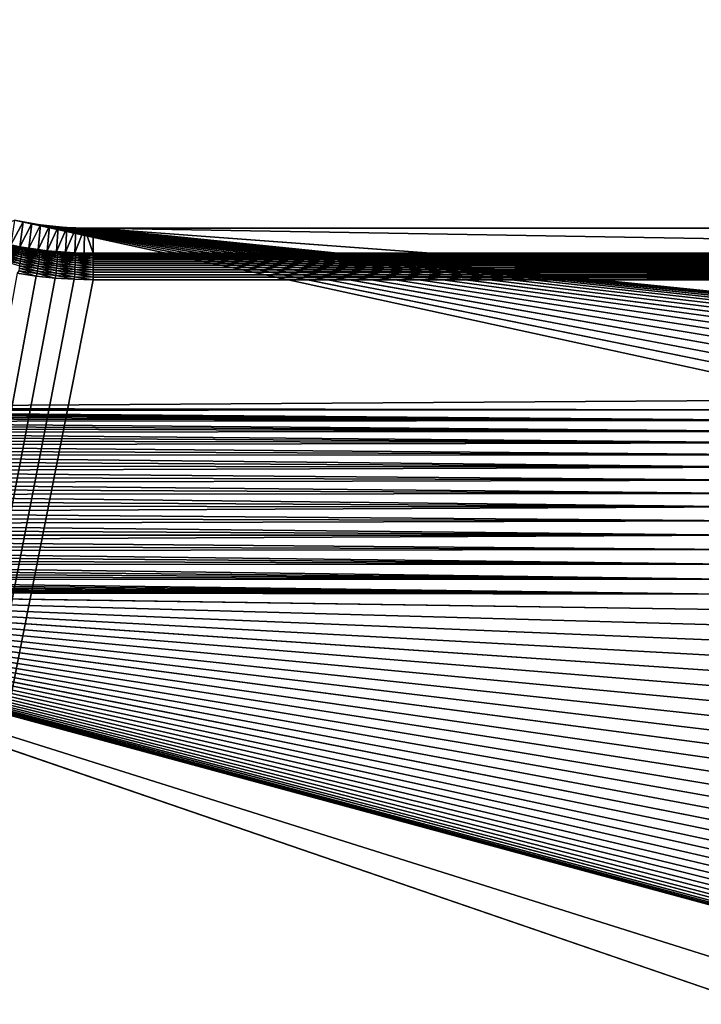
# Model space of a CAD drawing. Extents: x -260 to 260, y -882 to 882.
# Tile 139 of 234: x -139 to -47, y 532 to 665. Entities that reach past the tile are written whole.
import ezdxf

# ---------------------------------------------------------------- set-up
doc = ezdxf.new("R2010")
doc.units = 0
doc.header["$LTSCALE"] = 21.359881
for name, color, linetype in [('1', 7, 'CONTINUOUS'), ('2', 7, 'CONTINUOUS'), ('49', 7, 'CONTINUOUS'), ('50', 7, 'CONTINUOUS'), ('61', 7, 'CONTINUOUS'), ('62', 7, 'CONTINUOUS')]:
    doc.layers.add(name, color=color, linetype=linetype)

msp = doc.modelspace()

# ---------------------------------------------------------------- linework, layer by layer
at = {"layer": '1', "color": 7, "linetype": 'CONTINUOUS'}
for points in [[(253.52, 812.5), (-253.52, 0), (253.52, 0), (253.52, 812.5)], [(-253.52, 0), (253.52, 812.5), (116.58, 650.82), (-253.52, 0)], [(114.85, 648.89), (-253.52, 0), (116.58, 650.82), (114.85, 648.89)], [(113.04, 647.05), (-253.52, 0), (114.85, 648.89), (113.04, 647.05)], [(111.16, 645.28), (-253.52, 0), (113.04, 647.05), (111.16, 645.28)], [(109.2, 643.59), (-253.52, 0), (111.16, 645.28), (109.2, 643.59)], [(107.16, 641.99), (-253.52, 0), (109.2, 643.59), (107.16, 641.99)], [(105.06, 640.48), (-253.52, 0), (107.16, 641.99), (105.06, 640.48)], [(102.9, 639.06), (-253.52, 0), (105.06, 640.48), (102.9, 639.06)], [(100.68, 637.73), (-253.52, 0), (102.9, 639.06), (100.68, 637.73)], [(98.4, 636.51), (-253.52, 0), (100.68, 637.73), (98.4, 636.51)], [(96.08, 635.38), (-253.52, 0), (98.4, 636.51), (96.08, 635.38)], [(93.7, 634.35), (-253.52, 0), (96.08, 635.38), (93.7, 634.35)], [(91.29, 633.42), (-253.52, 0), (93.7, 634.35), (91.29, 633.42)], [(88.84, 632.6), (-253.52, 0), (91.29, 633.42), (88.84, 632.6)], [(86.35, 631.89), (-253.52, 0), (88.84, 632.6), (86.35, 631.89)], [(83.83, 631.28), (-253.52, 0), (86.35, 631.89), (83.83, 631.28)], [(81.3, 630.78), (-253.52, 0), (83.83, 631.28), (81.3, 630.78)], [(-139.3, 630.78), (-253.52, 0), (-136.74, 630.39), (-139.3, 630.78)], [(78.74, 630.39), (-253.52, 0), (81.3, 630.78), (78.74, 630.39)], [(-136.74, 630.39), (-253.52, 0), (-134.17, 630.12), (-136.74, 630.39)], [(76.17, 630.12), (-253.52, 0), (78.74, 630.39), (76.17, 630.12)], [(-134.17, 630.12), (-253.52, 0), (-131.59, 629.95), (-134.17, 630.12)], [(73.59, 629.95), (-253.52, 0), (76.17, 630.12), (73.59, 629.95)], [(-131.59, 629.95), (-253.52, 0), (-129, 629.89), (-131.59, 629.95)], [(71, 629.89), (-253.52, 0), (73.59, 629.95), (71, 629.89)], [(-129, 629.89), (-253.52, 0), (71, 629.89), (-129, 629.89)]]:
    msp.add_3dface(points, dxfattribs=at)
at = {"layer": '2', "color": 7, "linetype": 'CONTINUOUS'}
for points in [[(-27.98, 613.6, -9), (-199.6, 612.49, -9), (-139.66, 637.94, -9), (-27.98, 613.6, -9)], [(-139.66, 637.94, -9), (-138.49, 637.71, -9), (-26.33, 614.88, -9), (-139.66, 637.94, -9)], [(-27.98, 613.6, -9), (-139.66, 637.94, -9), (-26.33, 614.88, -9), (-27.98, 613.6, -9)], [(-138.49, 637.71, -9), (-137.31, 637.51, -9), (-22.85, 617.19, -9), (-138.49, 637.71, -9)], [(-26.33, 614.88, -9), (-138.49, 637.71, -9), (-24.61, 616.07, -9), (-26.33, 614.88, -9)], [(-24.61, 616.07, -9), (-138.49, 637.71, -9), (-22.85, 617.19, -9), (-24.61, 616.07, -9)], [(-137.31, 637.51, -9), (-136.13, 637.34, -9), (-19.17, 619.16, -9), (-137.31, 637.51, -9)], [(-22.85, 617.19, -9), (-137.31, 637.51, -9), (-21.03, 618.21, -9), (-22.85, 617.19, -9)], [(-21.03, 618.21, -9), (-137.31, 637.51, -9), (-19.17, 619.16, -9), (-21.03, 618.21, -9)], [(-136.13, 637.34, -9), (-134.95, 637.19, -9), (-13.35, 621.45, -9), (-136.13, 637.34, -9)], [(-19.17, 619.16, -9), (-136.13, 637.34, -9), (-17.27, 620.01, -9), (-19.17, 619.16, -9)], [(-17.27, 620.01, -9), (-136.13, 637.34, -9), (-15.33, 620.78, -9), (-17.27, 620.01, -9)], [(-15.33, 620.78, -9), (-136.13, 637.34, -9), (-13.35, 621.45, -9), (-15.33, 620.78, -9)], [(-13.35, 621.45, -9), (-134.95, 637.19, -9), (-11.35, 622.03, -9), (-13.35, 621.45, -9)], [(-11.35, 622.03, -9), (-134.95, 637.19, -9), (-9.32, 622.51, -9), (-11.35, 622.03, -9)], [(-9.32, 622.51, -9), (-134.95, 637.19, -9), (-7.27, 622.9, -9), (-9.32, 622.51, -9)], [(-7.27, 622.9, -9), (-134.95, 637.19, -9), (-5.2, 623.19, -9), (-7.27, 622.9, -9)], [(-5.2, 623.19, -9), (-134.95, 637.19, -9), (-3.13, 623.39, -9), (-5.2, 623.19, -9)], [(-134.95, 637.19, -9), (-133.76, 637.07, -9), (-3.13, 623.39, -9), (-134.95, 637.19, -9)], [(-133.76, 637.07, -9), (-132.58, 636.98, -9), (1.04, 623.49, -9), (-133.76, 637.07, -9)], [(-1.04, 623.49, -9), (-3.13, 623.39, -9), (-133.76, 637.07, -9), (-1.04, 623.49, -9)], [(-1.04, 623.49, -9), (-133.76, 637.07, -9), (1.04, 623.49, -9), (-1.04, 623.49, -9)], [(-132.58, 636.98, -9), (-131.38, 636.91, -9), (1.04, 623.49, -9), (-132.58, 636.98, -9)], [(-131.38, 636.91, -9), (-130.19, 636.87, -9), (1.04, 623.49, -9), (-131.38, 636.91, -9)], [(-130.19, 636.87, -9), (-129, 636.86, -9), (1.04, 623.49, -9), (-130.19, 636.87, -9)], [(-129, 636.86, -9), (71, 636.86, -9), (201.2, 612.44, -9), (-129, 636.86, -9)], [(200.4, 612.49, -9), (-129, 636.86, -9), (201.2, 612.44, -9), (200.4, 612.49, -9)], [(-129, 636.86, -9), (200.4, 612.49, -9), (3.13, 623.39, -9), (-129, 636.86, -9)], [(1.04, 623.49, -9), (-129, 636.86, -9), (3.13, 623.39, -9), (1.04, 623.49, -9)], [(-29.57, 612.26, -9), (-199.6, 612.49, -9), (-27.98, 613.6, -9), (-29.57, 612.26, -9)], [(-198.8, 612.44, -9), (-199.6, 612.49, -9), (-29.57, 612.26, -9), (-198.8, 612.44, -9)], [(-198.01, 612.34, -9), (-198.8, 612.44, -9), (-29.57, 612.26, -9), (-198.01, 612.34, -9)], [(-197.22, 612.19, -9), (-198.01, 612.34, -9), (-29.57, 612.26, -9), (-197.22, 612.19, -9)], [(-31.1, 610.83, -9), (-197.22, 612.19, -9), (-29.57, 612.26, -9), (-31.1, 610.83, -9)], [(-196.44, 611.98, -9), (-197.22, 612.19, -9), (-31.1, 610.83, -9), (-196.44, 611.98, -9)], [(-195.68, 611.73, -9), (-196.44, 611.98, -9), (-31.1, 610.83, -9), (-195.68, 611.73, -9)], [(-194.94, 611.43, -9), (-195.68, 611.73, -9), (-31.1, 610.83, -9), (-194.94, 611.43, -9)], [(-194.22, 611.08, -9), (-194.94, 611.43, -9), (-31.1, 610.83, -9), (-194.22, 611.08, -9)], [(-193.52, 610.69, -9), (-194.22, 611.08, -9), (-31.1, 610.83, -9), (-193.52, 610.69, -9)], [(-32.55, 609.34, -9), (-193.52, 610.69, -9), (-31.1, 610.83, -9), (-32.55, 609.34, -9)], [(-192.85, 610.25, -9), (-193.52, 610.69, -9), (-32.55, 609.34, -9), (-192.85, 610.25, -9)], [(-192.21, 609.77, -9), (-192.85, 610.25, -9), (-32.55, 609.34, -9), (-192.21, 609.77, -9)], [(-191.6, 609.25, -9), (-192.21, 609.77, -9), (-32.55, 609.34, -9), (-191.6, 609.25, -9)], [(-33.94, 607.78, -9), (-191.6, 609.25, -9), (-32.55, 609.34, -9), (-33.94, 607.78, -9)], [(-191.02, 608.7, -9), (-191.6, 609.25, -9), (-33.94, 607.78, -9), (-191.02, 608.7, -9)], [(-190.48, 608.1, -9), (-191.02, 608.7, -9), (-33.94, 607.78, -9), (-190.48, 608.1, -9)], [(-189.98, 607.48, -9), (-190.48, 608.1, -9), (-33.94, 607.78, -9), (-189.98, 607.48, -9)], [(-35.25, 606.16, -9), (-189.98, 607.48, -9), (-33.94, 607.78, -9), (-35.25, 606.16, -9)], [(-189.52, 606.82, -9), (-189.98, 607.48, -9), (-35.25, 606.16, -9), (-189.52, 606.82, -9)], [(-189.11, 606.13, -9), (-189.52, 606.82, -9), (-35.25, 606.16, -9), (-189.11, 606.13, -9)], [(-36.49, 604.48, -9), (-189.11, 606.13, -9), (-35.25, 606.16, -9), (-36.49, 604.48, -9)], [(-188.74, 605.42, -9), (-189.11, 606.13, -9), (-36.49, 604.48, -9), (-188.74, 605.42, -9)], [(-188.41, 604.69, -9), (-188.74, 605.42, -9), (-36.49, 604.48, -9), (-188.41, 604.69, -9)], [(-188.14, 603.94, -9), (-188.41, 604.69, -9), (-36.49, 604.48, -9), (-188.14, 603.94, -9)], [(-37.64, 602.74, -9), (-188.14, 603.94, -9), (-36.49, 604.48, -9), (-37.64, 602.74, -9)], [(-187.91, 603.17, -9), (-188.14, 603.94, -9), (-37.64, 602.74, -9), (-187.91, 603.17, -9)], [(-187.73, 602.39, -9), (-187.91, 603.17, -9), (-37.64, 602.74, -9), (-187.73, 602.39, -9)], [(-38.71, 600.95, -9), (-187.73, 602.39, -9), (-37.64, 602.74, -9), (-38.71, 600.95, -9)], [(-187.6, 601.6, -9), (-187.73, 602.39, -9), (-38.71, 600.95, -9), (-187.6, 601.6, -9)], [(-187.53, 600.8, -9), (-187.6, 601.6, -9), (-38.71, 600.95, -9), (-187.53, 600.8, -9)], [(-39.7, 599.11, -9), (-187.53, 600.8, -9), (-38.71, 600.95, -9), (-39.7, 599.11, -9)], [(-187.5, 600, -9), (-187.53, 600.8, -9), (-39.7, 599.11, -9), (-187.5, 600, -9)], [(-187.6, 598.4, -9), (-187.53, 599.2, -9), (-39.7, 599.11, -9), (-187.6, 598.4, -9)], [(-40.6, 597.23, -9), (-187.6, 598.4, -9), (-39.7, 599.11, -9), (-40.6, 597.23, -9)], [(-187.53, 599.2, -9), (-187.5, 600, -9), (-39.7, 599.11, -9), (-187.53, 599.2, -9)], [(-187.91, 596.83, -9), (-187.73, 597.61, -9), (-40.6, 597.23, -9), (-187.91, 596.83, -9)], [(-187.73, 597.61, -9), (-187.6, 598.4, -9), (-40.6, 597.23, -9), (-187.73, 597.61, -9)], [(-188.41, 595.31, -9), (-188.14, 596.06, -9), (-41.41, 595.3, -9), (-188.41, 595.31, -9)], [(-188.14, 596.06, -9), (-187.91, 596.83, -9), (-41.41, 595.3, -9), (-188.14, 596.06, -9)], [(-41.41, 595.3, -9), (-187.91, 596.83, -9), (-40.6, 597.23, -9), (-41.41, 595.3, -9)], [(-188.74, 594.58, -9), (-188.41, 595.31, -9), (-41.41, 595.3, -9), (-188.74, 594.58, -9)], [(-42.12, 593.34, -9), (-188.74, 594.58, -9), (-41.41, 595.3, -9), (-42.12, 593.34, -9)], [(-189.52, 593.18, -9), (-189.11, 593.87, -9), (-42.12, 593.34, -9), (-189.52, 593.18, -9)], [(-189.11, 593.87, -9), (-188.74, 594.58, -9), (-42.12, 593.34, -9), (-189.11, 593.87, -9)], [(-190.48, 591.9, -9), (-189.98, 592.52, -9), (-42.75, 591.35, -9), (-190.48, 591.9, -9)], [(-189.98, 592.52, -9), (-189.52, 593.18, -9), (-42.75, 591.35, -9), (-189.98, 592.52, -9)], [(-42.75, 591.35, -9), (-189.52, 593.18, -9), (-42.12, 593.34, -9), (-42.75, 591.35, -9)], [(-192.21, 590.23, -9), (-191.6, 590.75, -9), (-43.28, 589.34, -9), (-192.21, 590.23, -9)], [(-191.6, 590.75, -9), (-191.02, 591.3, -9), (-43.28, 589.34, -9), (-191.6, 590.75, -9)], [(-191.02, 591.3, -9), (-190.48, 591.9, -9), (-42.75, 591.35, -9), (-191.02, 591.3, -9)], [(-43.28, 589.34, -9), (-191.02, 591.3, -9), (-42.75, 591.35, -9), (-43.28, 589.34, -9)], [(-193.52, 589.31, -9), (-192.85, 589.75, -9), (-43.28, 589.34, -9), (-193.52, 589.31, -9)], [(-192.85, 589.75, -9), (-192.21, 590.23, -9), (-43.28, 589.34, -9), (-192.85, 589.75, -9)], [(-204.32, 588.27, -9), (-203.56, 588.02, -9), (-31.74, 529, -9), (-204.32, 588.27, -9)], [(-204.32, 588.27, -9), (-31.74, 529, -9), (-141.26, 529, -9), (-204.32, 588.27, -9)], [(-196.44, 588.02, -9), (-195.68, 588.27, -9), (-43.72, 587.3, -9), (-196.44, 588.02, -9)], [(-195.68, 588.27, -9), (-194.94, 588.57, -9), (-43.72, 587.3, -9), (-195.68, 588.27, -9)], [(-194.94, 588.57, -9), (-194.22, 588.92, -9), (-43.72, 587.3, -9), (-194.94, 588.57, -9)], [(-194.22, 588.92, -9), (-193.52, 589.31, -9), (-43.72, 587.3, -9), (-194.22, 588.92, -9)], [(-43.72, 587.3, -9), (-193.52, 589.31, -9), (-43.28, 589.34, -9), (-43.72, 587.3, -9)], [(-203.56, 588.02, -9), (-202.78, 587.81, -9), (-21.03, 539.79, -9), (-203.56, 588.02, -9)], [(-11.35, 535.97, -9), (-203.56, 588.02, -9), (-13.35, 536.55, -9), (-11.35, 535.97, -9)], [(-203.56, 588.02, -9), (-11.35, 535.97, -9), (-16.26, 529, -9), (-203.56, 588.02, -9)], [(-13.35, 536.55, -9), (-203.56, 588.02, -9), (-15.33, 537.22, -9), (-13.35, 536.55, -9)], [(-15.33, 537.22, -9), (-203.56, 588.02, -9), (-17.27, 537.99, -9), (-15.33, 537.22, -9)], [(-17.27, 537.99, -9), (-203.56, 588.02, -9), (-19.17, 538.84, -9), (-17.27, 537.99, -9)], [(-19.17, 538.84, -9), (-203.56, 588.02, -9), (-21.03, 539.79, -9), (-19.17, 538.84, -9)], [(-31.74, 529, -9), (-203.56, 588.02, -9), (-16.26, 529, -9), (-31.74, 529, -9)], [(-202.78, 587.81, -9), (-201.99, 587.66, -9), (-37.64, 555.26, -9), (-202.78, 587.81, -9)], [(-21.03, 539.79, -9), (-202.78, 587.81, -9), (-22.85, 540.81, -9), (-21.03, 539.79, -9)], [(-22.85, 540.81, -9), (-202.78, 587.81, -9), (-24.61, 541.93, -9), (-22.85, 540.81, -9)], [(-24.61, 541.93, -9), (-202.78, 587.81, -9), (-26.33, 543.12, -9), (-24.61, 541.93, -9)], [(-26.33, 543.12, -9), (-202.78, 587.81, -9), (-27.98, 544.4, -9), (-26.33, 543.12, -9)], [(-27.98, 544.4, -9), (-202.78, 587.81, -9), (-29.57, 545.74, -9), (-27.98, 544.4, -9)], [(-29.57, 545.74, -9), (-202.78, 587.81, -9), (-31.1, 547.17, -9), (-29.57, 545.74, -9)], [(-31.1, 547.17, -9), (-202.78, 587.81, -9), (-32.55, 548.66, -9), (-31.1, 547.17, -9)], [(-32.55, 548.66, -9), (-202.78, 587.81, -9), (-33.94, 550.22, -9), (-32.55, 548.66, -9)], [(-33.94, 550.22, -9), (-202.78, 587.81, -9), (-35.25, 551.84, -9), (-33.94, 550.22, -9)], [(-35.25, 551.84, -9), (-202.78, 587.81, -9), (-36.49, 553.52, -9), (-35.25, 551.84, -9)], [(-36.49, 553.52, -9), (-202.78, 587.81, -9), (-37.64, 555.26, -9), (-36.49, 553.52, -9)], [(-201.99, 587.66, -9), (-201.2, 587.56, -9), (-42.75, 566.65, -9), (-201.99, 587.66, -9)], [(-37.64, 555.26, -9), (-201.99, 587.66, -9), (-38.71, 557.05, -9), (-37.64, 555.26, -9)], [(-38.71, 557.05, -9), (-201.99, 587.66, -9), (-39.7, 558.89, -9), (-38.71, 557.05, -9)], [(-39.7, 558.89, -9), (-201.99, 587.66, -9), (-40.6, 560.77, -9), (-39.7, 558.89, -9)], [(-40.6, 560.77, -9), (-201.99, 587.66, -9), (-41.41, 562.7, -9), (-40.6, 560.77, -9)], [(-41.41, 562.7, -9), (-201.99, 587.66, -9), (-42.12, 564.65, -9), (-41.41, 562.7, -9)], [(-42.12, 564.65, -9), (-201.99, 587.66, -9), (-42.75, 566.65, -9), (-42.12, 564.65, -9)], [(-201.2, 587.56, -9), (-200.4, 587.51, -9), (-44.45, 576.91, -9), (-201.2, 587.56, -9)], [(-42.75, 566.65, -9), (-201.2, 587.56, -9), (-43.28, 568.66, -9), (-42.75, 566.65, -9)], [(-43.28, 568.66, -9), (-201.2, 587.56, -9), (-43.72, 570.7, -9), (-43.28, 568.66, -9)], [(-43.72, 570.7, -9), (-201.2, 587.56, -9), (-44.06, 572.76, -9), (-43.72, 570.7, -9)], [(-44.06, 572.76, -9), (-201.2, 587.56, -9), (-44.3, 574.83, -9), (-44.06, 572.76, -9)], [(-44.3, 574.83, -9), (-201.2, 587.56, -9), (-44.45, 576.91, -9), (-44.3, 574.83, -9)], [(-44.5, 579, -9), (-200.4, 587.51, -9), (-44.45, 581.09, -9), (-44.5, 579, -9)], [(-200.4, 587.51, -9), (-44.5, 579, -9), (-44.45, 576.91, -9), (-200.4, 587.51, -9)], [(-44.45, 581.09, -9), (-200.4, 587.51, -9), (-44.3, 583.17, -9), (-44.45, 581.09, -9)], [(-44.3, 583.17, -9), (-200.4, 587.51, -9), (-44.06, 585.24, -9), (-44.3, 583.17, -9)], [(-200.4, 587.51, -9), (-199.6, 587.51, -9), (-44.06, 585.24, -9), (-200.4, 587.51, -9)], [(-199.6, 587.51, -9), (-198.8, 587.56, -9), (-43.72, 587.3, -9), (-199.6, 587.51, -9)], [(-43.72, 587.3, -9), (-44.06, 585.24, -9), (-199.6, 587.51, -9), (-43.72, 587.3, -9)], [(-198.8, 587.56, -9), (-198, 587.66, -9), (-43.72, 587.3, -9), (-198.8, 587.56, -9)], [(-198, 587.66, -9), (-197.22, 587.81, -9), (-43.72, 587.3, -9), (-198, 587.66, -9)], [(-197.22, 587.81, -9), (-196.44, 588.02, -9), (-43.72, 587.3, -9), (-197.22, 587.81, -9)]]:
    msp.add_3dface(points, dxfattribs=at)
at = {"layer": '49', "color": 7, "linetype": 'CONTINUOUS'}
for points in [[(71, 636.86, -9), (-129, 636.86, -9), (71, 633.47, -2.22), (71, 636.86, -9)], [(71, 633.47, -2.22), (-129, 636.86, -9), (-129, 633.47, -2.22), (71, 633.47, -2.22)]]:
    msp.add_3dface(points, dxfattribs=at)
at = {"layer": '50', "color": 7, "linetype": 'CONTINUOUS'}
for points in [[(-138.49, 637.71, -9), (-139.66, 637.94, -9), (-140.18, 634.59, -2.22), (-138.49, 637.71, -9)], [(-138.95, 634.36, -2.22), (-138.49, 637.71, -9), (-140.18, 634.59, -2.22), (-138.95, 634.36, -2.22)], [(-137.31, 637.51, -9), (-138.49, 637.71, -9), (-138.95, 634.36, -2.22), (-137.31, 637.51, -9)], [(-137.72, 634.15, -2.22), (-137.31, 637.51, -9), (-138.95, 634.36, -2.22), (-137.72, 634.15, -2.22)], [(-136.13, 637.34, -9), (-137.31, 637.51, -9), (-137.72, 634.15, -2.22), (-136.13, 637.34, -9)], [(-136.48, 633.97, -2.22), (-136.13, 637.34, -9), (-137.72, 634.15, -2.22), (-136.48, 633.97, -2.22)], [(-134.95, 637.19, -9), (-136.13, 637.34, -9), (-136.48, 633.97, -2.22), (-134.95, 637.19, -9)], [(-135.24, 633.82, -2.22), (-134.95, 637.19, -9), (-136.48, 633.97, -2.22), (-135.24, 633.82, -2.22)], [(-133.76, 637.07, -9), (-134.95, 637.19, -9), (-135.24, 633.82, -2.22), (-133.76, 637.07, -9)], [(-134, 633.7, -2.22), (-133.76, 637.07, -9), (-135.24, 633.82, -2.22), (-134, 633.7, -2.22)], [(-132.58, 636.98, -9), (-133.76, 637.07, -9), (-134, 633.7, -2.22), (-132.58, 636.98, -9)], [(-132.75, 633.6, -2.22), (-132.58, 636.98, -9), (-134, 633.7, -2.22), (-132.75, 633.6, -2.22)], [(-131.38, 636.91, -9), (-132.58, 636.98, -9), (-132.75, 633.6, -2.22), (-131.38, 636.91, -9)], [(-131.5, 633.53, -2.22), (-131.38, 636.91, -9), (-132.75, 633.6, -2.22), (-131.5, 633.53, -2.22)], [(-130.19, 636.87, -9), (-131.38, 636.91, -9), (-131.5, 633.53, -2.22), (-130.19, 636.87, -9)], [(-130.25, 633.49, -2.22), (-130.19, 636.87, -9), (-131.5, 633.53, -2.22), (-130.25, 633.49, -2.22)], [(-129, 633.47, -2.22), (-130.19, 636.87, -9), (-130.25, 633.49, -2.22), (-129, 633.47, -2.22)], [(-129, 636.86, -9), (-130.19, 636.87, -9), (-129, 633.47, -2.22), (-129, 636.86, -9)]]:
    msp.add_3dface(points, dxfattribs=at)
at = {"layer": '61', "color": 7, "linetype": 'CONTINUOUS'}
for points in [[(-141.25, 633.16, -0.51), (-138.83, 632.69, -0.51), (-141.19, 633.44, -0.69), (-141.25, 633.16, -0.51)], [(-141.19, 633.44, -0.69), (-138.78, 632.98, -0.69), (-141.13, 633.71, -0.9), (-141.19, 633.44, -0.69)], [(-141.19, 633.44, -0.69), (-138.83, 632.69, -0.51), (-138.78, 632.98, -0.69), (-141.19, 633.44, -0.69)], [(-141.13, 633.71, -0.9), (-138.73, 633.25, -0.9), (-141.08, 633.96, -1.12), (-141.13, 633.71, -0.9)], [(-141.13, 633.71, -0.9), (-138.78, 632.98, -0.69), (-138.73, 633.25, -0.9), (-141.13, 633.71, -0.9)], [(-141.08, 633.96, -1.12), (-138.69, 633.5, -1.12), (-141.03, 634.19, -1.37), (-141.08, 633.96, -1.12)], [(-141.08, 633.96, -1.12), (-138.73, 633.25, -0.9), (-138.69, 633.5, -1.12), (-141.08, 633.96, -1.12)], [(-141.03, 634.19, -1.37), (-138.65, 633.73, -1.37), (-140.98, 634.4, -1.64), (-141.03, 634.19, -1.37)], [(-141.03, 634.19, -1.37), (-138.69, 633.5, -1.12), (-138.65, 633.73, -1.37), (-141.03, 634.19, -1.37)], [(-140.98, 634.4, -1.64), (-138.61, 633.94, -1.64), (-140.94, 634.58, -1.92), (-140.98, 634.4, -1.64)], [(-140.98, 634.4, -1.64), (-138.65, 633.73, -1.37), (-138.61, 633.94, -1.64), (-140.98, 634.4, -1.64)], [(-140.18, 634.59, -2.22), (-140.94, 634.58, -1.92), (-138.58, 634.13, -1.92), (-140.18, 634.59, -2.22)], [(-140.94, 634.58, -1.92), (-138.61, 633.94, -1.64), (-138.58, 634.13, -1.92), (-140.94, 634.58, -1.92)], [(-138.95, 634.36, -2.22), (-140.18, 634.59, -2.22), (-138.58, 634.13, -1.92), (-138.95, 634.36, -2.22)], [(-137.72, 634.15, -2.22), (-138.95, 634.36, -2.22), (-138.58, 634.13, -1.92), (-137.72, 634.15, -2.22)], [(-138.73, 633.25, -0.9), (-136.31, 632.88, -0.9), (-138.69, 633.5, -1.12), (-138.73, 633.25, -0.9)], [(-138.69, 633.5, -1.12), (-136.28, 633.14, -1.12), (-138.65, 633.73, -1.37), (-138.69, 633.5, -1.12)], [(-138.69, 633.5, -1.12), (-136.31, 632.88, -0.9), (-136.28, 633.14, -1.12), (-138.69, 633.5, -1.12)], [(-138.65, 633.73, -1.37), (-136.25, 633.37, -1.37), (-138.61, 633.94, -1.64), (-138.65, 633.73, -1.37)], [(-138.65, 633.73, -1.37), (-136.28, 633.14, -1.12), (-136.25, 633.37, -1.37), (-138.65, 633.73, -1.37)], [(-138.61, 633.94, -1.64), (-136.23, 633.58, -1.64), (-138.58, 634.13, -1.92), (-138.61, 633.94, -1.64)], [(-138.61, 633.94, -1.64), (-136.25, 633.37, -1.37), (-136.23, 633.58, -1.64), (-138.61, 633.94, -1.64)], [(-137.72, 634.15, -2.22), (-138.58, 634.13, -1.92), (-136.2, 633.77, -1.92), (-137.72, 634.15, -2.22)], [(-138.58, 634.13, -1.92), (-136.23, 633.58, -1.64), (-136.2, 633.77, -1.92), (-138.58, 634.13, -1.92)], [(-136.48, 633.97, -2.22), (-137.72, 634.15, -2.22), (-136.2, 633.77, -1.92), (-136.48, 633.97, -2.22)], [(-135.24, 633.82, -2.22), (-136.48, 633.97, -2.22), (-136.2, 633.77, -1.92), (-135.24, 633.82, -2.22)], [(-136.25, 633.37, -1.37), (-133.84, 633.11, -1.37), (-136.23, 633.58, -1.64), (-136.25, 633.37, -1.37)], [(-136.23, 633.58, -1.64), (-133.82, 633.33, -1.64), (-136.2, 633.77, -1.92), (-136.23, 633.58, -1.64)], [(-136.23, 633.58, -1.64), (-133.84, 633.11, -1.37), (-133.82, 633.33, -1.64), (-136.23, 633.58, -1.64)], [(-135.24, 633.82, -2.22), (-136.2, 633.77, -1.92), (-133.81, 633.52, -1.92), (-135.24, 633.82, -2.22)], [(-136.2, 633.77, -1.92), (-133.82, 633.33, -1.64), (-133.81, 633.52, -1.92), (-136.2, 633.77, -1.92)], [(-134, 633.7, -2.22), (-135.24, 633.82, -2.22), (-133.81, 633.52, -1.92), (-134, 633.7, -2.22)], [(-132.75, 633.6, -2.22), (-134, 633.7, -2.22), (-133.81, 633.52, -1.92), (-132.75, 633.6, -2.22)], [(-133.82, 633.33, -1.64), (-131.41, 633.17, -1.64), (-133.81, 633.52, -1.92), (-133.82, 633.33, -1.64)], [(-132.75, 633.6, -2.22), (-133.81, 633.52, -1.92), (-131.41, 633.36, -1.92), (-132.75, 633.6, -2.22)], [(-133.81, 633.52, -1.92), (-131.41, 633.17, -1.64), (-131.41, 633.36, -1.92), (-133.81, 633.52, -1.92)], [(-131.5, 633.53, -2.22), (-132.75, 633.6, -2.22), (-131.41, 633.36, -1.92), (-131.5, 633.53, -2.22)], [(-130.25, 633.49, -2.22), (-131.5, 633.53, -2.22), (-131.41, 633.36, -1.92), (-130.25, 633.49, -2.22)], [(-129, 633.31, -1.92), (-130.25, 633.49, -2.22), (-131.41, 633.36, -1.92), (-129, 633.31, -1.92)], [(-129, 633.47, -2.22), (-130.25, 633.49, -2.22), (-129, 633.31, -1.92), (-129, 633.47, -2.22)], [(-141.38, 632.55, -0.23), (-138.93, 632.08, -0.23), (-141.32, 632.86, -0.36), (-141.38, 632.55, -0.23)], [(-141.38, 632.55, -0.23), (-138.99, 631.76, -0.13), (-138.93, 632.08, -0.23), (-141.38, 632.55, -0.23)], [(-141.32, 632.86, -0.36), (-138.88, 632.39, -0.36), (-141.25, 633.16, -0.51), (-141.32, 632.86, -0.36)], [(-141.32, 632.86, -0.36), (-138.93, 632.08, -0.23), (-138.88, 632.39, -0.36), (-141.32, 632.86, -0.36)], [(-141.25, 633.16, -0.51), (-138.88, 632.39, -0.36), (-138.83, 632.69, -0.51), (-141.25, 633.16, -0.51)], [(-138.99, 631.76, -0.13), (-136.51, 631.39, -0.13), (-138.93, 632.08, -0.23), (-138.99, 631.76, -0.13)], [(-138.93, 632.08, -0.23), (-136.47, 631.71, -0.23), (-138.88, 632.39, -0.36), (-138.93, 632.08, -0.23)], [(-138.93, 632.08, -0.23), (-136.51, 631.39, -0.13), (-136.47, 631.71, -0.23), (-138.93, 632.08, -0.23)], [(-138.88, 632.39, -0.36), (-136.42, 632.02, -0.36), (-138.83, 632.69, -0.51), (-138.88, 632.39, -0.36)], [(-138.88, 632.39, -0.36), (-136.47, 631.71, -0.23), (-136.42, 632.02, -0.36), (-138.88, 632.39, -0.36)], [(-138.83, 632.69, -0.51), (-136.39, 632.33, -0.51), (-138.78, 632.98, -0.69), (-138.83, 632.69, -0.51)], [(-138.83, 632.69, -0.51), (-136.42, 632.02, -0.36), (-136.39, 632.33, -0.51), (-138.83, 632.69, -0.51)], [(-138.78, 632.98, -0.69), (-136.35, 632.61, -0.69), (-138.73, 633.25, -0.9), (-138.78, 632.98, -0.69)], [(-138.78, 632.98, -0.69), (-136.39, 632.33, -0.51), (-136.35, 632.61, -0.69), (-138.78, 632.98, -0.69)], [(-138.73, 633.25, -0.9), (-136.35, 632.61, -0.69), (-136.31, 632.88, -0.9), (-138.73, 633.25, -0.9)], [(-136.42, 632.02, -0.36), (-133.96, 631.76, -0.36), (-136.39, 632.33, -0.51), (-136.42, 632.02, -0.36)], [(-136.39, 632.33, -0.51), (-133.93, 632.06, -0.51), (-136.35, 632.61, -0.69), (-136.39, 632.33, -0.51)], [(-136.39, 632.33, -0.51), (-133.96, 631.76, -0.36), (-133.93, 632.06, -0.51), (-136.39, 632.33, -0.51)], [(-136.35, 632.61, -0.69), (-133.91, 632.35, -0.69), (-136.31, 632.88, -0.9), (-136.35, 632.61, -0.69)], [(-136.35, 632.61, -0.69), (-133.93, 632.06, -0.51), (-133.91, 632.35, -0.69), (-136.35, 632.61, -0.69)], [(-136.31, 632.88, -0.9), (-133.88, 632.63, -0.9), (-136.28, 633.14, -1.12), (-136.31, 632.88, -0.9)], [(-136.31, 632.88, -0.9), (-133.91, 632.35, -0.69), (-133.88, 632.63, -0.9), (-136.31, 632.88, -0.9)], [(-136.28, 633.14, -1.12), (-133.86, 632.88, -1.12), (-136.25, 633.37, -1.37), (-136.28, 633.14, -1.12)], [(-136.28, 633.14, -1.12), (-133.88, 632.63, -0.9), (-133.86, 632.88, -1.12), (-136.28, 633.14, -1.12)], [(-136.25, 633.37, -1.37), (-133.86, 632.88, -1.12), (-133.84, 633.11, -1.37), (-136.25, 633.37, -1.37)], [(-133.93, 632.06, -0.51), (-131.47, 631.91, -0.51), (-133.91, 632.35, -0.69), (-133.93, 632.06, -0.51)], [(-133.91, 632.35, -0.69), (-131.46, 632.2, -0.69), (-133.88, 632.63, -0.9), (-133.91, 632.35, -0.69)], [(-133.91, 632.35, -0.69), (-131.47, 631.91, -0.51), (-131.46, 632.2, -0.69), (-133.91, 632.35, -0.69)], [(-133.88, 632.63, -0.9), (-131.44, 632.47, -0.9), (-133.86, 632.88, -1.12), (-133.88, 632.63, -0.9)], [(-133.88, 632.63, -0.9), (-131.46, 632.2, -0.69), (-131.44, 632.47, -0.9), (-133.88, 632.63, -0.9)], [(-133.86, 632.88, -1.12), (-131.43, 632.73, -1.12), (-133.84, 633.11, -1.37), (-133.86, 632.88, -1.12)], [(-133.86, 632.88, -1.12), (-131.44, 632.47, -0.9), (-131.43, 632.73, -1.12), (-133.86, 632.88, -1.12)], [(-133.84, 633.11, -1.37), (-131.42, 632.96, -1.37), (-133.82, 633.33, -1.64), (-133.84, 633.11, -1.37)], [(-133.84, 633.11, -1.37), (-131.43, 632.73, -1.12), (-131.42, 632.96, -1.37), (-133.84, 633.11, -1.37)], [(-133.82, 633.33, -1.64), (-131.42, 632.96, -1.37), (-131.41, 633.17, -1.64), (-133.82, 633.33, -1.64)], [(-131.47, 631.91, -0.51), (-129, 631.85, -0.51), (-131.46, 632.2, -0.69), (-131.47, 631.91, -0.51)], [(-131.46, 632.2, -0.69), (-129, 632.14, -0.69), (-131.44, 632.47, -0.9), (-131.46, 632.2, -0.69)], [(-129, 631.85, -0.51), (-129, 632.14, -0.69), (-131.46, 632.2, -0.69), (-129, 631.85, -0.51)], [(-131.44, 632.47, -0.9), (-129, 632.42, -0.9), (-131.43, 632.73, -1.12), (-131.44, 632.47, -0.9)], [(-129, 632.14, -0.69), (-129, 632.42, -0.9), (-131.44, 632.47, -0.9), (-129, 632.14, -0.69)], [(-131.43, 632.73, -1.12), (-129, 632.67, -1.12), (-131.42, 632.96, -1.37), (-131.43, 632.73, -1.12)], [(-129, 632.42, -0.9), (-129, 632.67, -1.12), (-131.43, 632.73, -1.12), (-129, 632.42, -0.9)], [(-131.42, 632.96, -1.37), (-129, 632.91, -1.37), (-131.41, 633.17, -1.64), (-131.42, 632.96, -1.37)], [(-129, 632.67, -1.12), (-129, 632.91, -1.37), (-131.42, 632.96, -1.37), (-129, 632.67, -1.12)], [(-129, 633.12, -1.64), (-129, 633.31, -1.92), (-131.41, 633.36, -1.92), (-129, 633.12, -1.64)], [(-131.41, 633.17, -1.64), (-129, 633.12, -1.64), (-131.41, 633.36, -1.92), (-131.41, 633.17, -1.64)], [(-129, 633.31, -1.92), (-129, 633.31, -1.92), (-131.41, 633.36, -1.92), (-129, 633.31, -1.92)], [(-129, 632.91, -1.37), (-129, 633.12, -1.63), (-131.41, 633.17, -1.64), (-129, 632.91, -1.37)], [(-129, 633.12, -1.63), (-129, 633.12, -1.64), (-131.41, 633.17, -1.64), (-129, 633.12, -1.63)], [(-139.3, 630.78), (-136.74, 630.39), (-139.1, 631.1, -0.01), (-139.3, 630.78)], [(-139.1, 631.1, -0.01), (-136.59, 630.72, -0.01), (-139.04, 631.43, -0.06), (-139.1, 631.1, -0.01)], [(-139.1, 631.1, -0.01), (-136.74, 630.39), (-136.59, 630.72, -0.01), (-139.1, 631.1, -0.01)], [(-139.04, 631.43, -0.06), (-136.55, 631.06, -0.06), (-138.99, 631.76, -0.13), (-139.04, 631.43, -0.06)], [(-139.04, 631.43, -0.06), (-136.59, 630.72, -0.01), (-136.55, 631.06, -0.06), (-139.04, 631.43, -0.06)], [(-138.99, 631.76, -0.13), (-136.55, 631.06, -0.06), (-136.51, 631.39, -0.13), (-138.99, 631.76, -0.13)], [(-136.59, 630.72, -0.01), (-134.07, 630.45, -0.01), (-136.55, 631.06, -0.06), (-136.59, 630.72, -0.01)], [(-136.55, 631.06, -0.06), (-134.04, 630.79, -0.06), (-136.51, 631.39, -0.13), (-136.55, 631.06, -0.06)], [(-136.55, 631.06, -0.06), (-134.07, 630.45, -0.01), (-134.04, 630.79, -0.06), (-136.55, 631.06, -0.06)], [(-136.51, 631.39, -0.13), (-134.01, 631.12, -0.13), (-136.47, 631.71, -0.23), (-136.51, 631.39, -0.13)], [(-136.51, 631.39, -0.13), (-134.04, 630.79, -0.06), (-134.01, 631.12, -0.13), (-136.51, 631.39, -0.13)], [(-136.47, 631.71, -0.23), (-133.98, 631.45, -0.23), (-136.42, 632.02, -0.36), (-136.47, 631.71, -0.23)], [(-136.47, 631.71, -0.23), (-134.01, 631.12, -0.13), (-133.98, 631.45, -0.23), (-136.47, 631.71, -0.23)], [(-136.42, 632.02, -0.36), (-133.98, 631.45, -0.23), (-133.96, 631.76, -0.36), (-136.42, 632.02, -0.36)], [(-134.07, 630.45, -0.01), (-131.54, 630.29, -0.01), (-134.04, 630.79, -0.06), (-134.07, 630.45, -0.01)], [(-134.04, 630.79, -0.06), (-131.52, 630.63, -0.06), (-134.01, 631.12, -0.13), (-134.04, 630.79, -0.06)], [(-134.04, 630.79, -0.06), (-131.54, 630.29, -0.01), (-131.52, 630.63, -0.06), (-134.04, 630.79, -0.06)], [(-134.01, 631.12, -0.13), (-131.51, 630.96, -0.13), (-133.98, 631.45, -0.23), (-134.01, 631.12, -0.13)], [(-134.01, 631.12, -0.13), (-131.52, 630.63, -0.06), (-131.51, 630.96, -0.13), (-134.01, 631.12, -0.13)], [(-133.98, 631.45, -0.23), (-131.49, 631.29, -0.23), (-133.96, 631.76, -0.36), (-133.98, 631.45, -0.23)], [(-133.98, 631.45, -0.23), (-131.51, 630.96, -0.13), (-131.49, 631.29, -0.23), (-133.98, 631.45, -0.23)], [(-133.96, 631.76, -0.36), (-131.48, 631.6, -0.36), (-133.93, 632.06, -0.51), (-133.96, 631.76, -0.36)], [(-133.96, 631.76, -0.36), (-131.49, 631.29, -0.23), (-131.48, 631.6, -0.36), (-133.96, 631.76, -0.36)], [(-133.93, 632.06, -0.51), (-131.48, 631.6, -0.36), (-131.47, 631.91, -0.51), (-133.93, 632.06, -0.51)], [(-131.52, 630.63, -0.06), (-129, 630.57, -0.06), (-131.51, 630.96, -0.13), (-131.52, 630.63, -0.06)], [(-131.51, 630.96, -0.13), (-129, 630.91, -0.13), (-131.49, 631.29, -0.23), (-131.51, 630.96, -0.13)], [(-129, 630.57, -0.06), (-129, 630.91, -0.13), (-131.51, 630.96, -0.13), (-129, 630.57, -0.06)], [(-131.49, 631.29, -0.23), (-129, 631.23, -0.23), (-131.48, 631.6, -0.36), (-131.49, 631.29, -0.23)], [(-129, 630.91, -0.13), (-129, 631.23, -0.23), (-131.49, 631.29, -0.23), (-129, 630.91, -0.13)], [(-131.48, 631.6, -0.36), (-129, 631.55, -0.36), (-131.47, 631.91, -0.51), (-131.48, 631.6, -0.36)], [(-129, 631.23, -0.23), (-129, 631.55, -0.36), (-131.48, 631.6, -0.36), (-129, 631.23, -0.23)], [(-129, 631.55, -0.36), (-129, 631.85, -0.51), (-131.47, 631.91, -0.51), (-129, 631.55, -0.36)], [(-136.74, 630.39), (-134.17, 630.12), (-136.59, 630.72, -0.01), (-136.74, 630.39)], [(-136.59, 630.72, -0.01), (-134.17, 630.12), (-134.07, 630.45, -0.01), (-136.59, 630.72, -0.01)], [(-134.17, 630.12), (-131.59, 629.95), (-134.07, 630.45, -0.01), (-134.17, 630.12)], [(-134.07, 630.45, -0.01), (-131.59, 629.95), (-131.54, 630.29, -0.01), (-134.07, 630.45, -0.01)], [(-131.59, 629.95), (-129, 629.89), (-131.54, 630.29, -0.01), (-131.59, 629.95)], [(-131.54, 630.29, -0.01), (-129, 630.24, -0.01), (-131.52, 630.63, -0.06), (-131.54, 630.29, -0.01)], [(-129, 629.89), (-129, 630.24, -0.01), (-131.54, 630.29, -0.01), (-129, 629.89)], [(-129, 630.24, -0.01), (-129, 630.57, -0.06), (-131.52, 630.63, -0.06), (-129, 630.24, -0.01)]]:
    msp.add_3dface(points, dxfattribs=at)
at = {"layer": '62', "color": 7, "linetype": 'CONTINUOUS'}
for points in [[(71, 633.47, -2.22), (-129, 633.47, -2.22), (-129, 633.31, -1.92), (71, 633.47, -2.22)], [(71, 633.31, -1.92), (71, 633.47, -2.22), (-129, 633.31, -1.92), (71, 633.31, -1.92)], [(71, 633.12, -1.64), (71, 633.31, -1.92), (-129, 633.12, -1.64), (71, 633.12, -1.64)], [(71, 633.31, -1.92), (71, 633.31, -1.92), (-129, 633.31, -1.92), (71, 633.31, -1.92)], [(-129, 633.12, -1.64), (71, 633.31, -1.92), (-129, 633.31, -1.92), (-129, 633.12, -1.64)], [(71, 632.91, -1.37), (71, 633.12, -1.63), (-129, 632.91, -1.37), (71, 632.91, -1.37)], [(71, 633.12, -1.63), (71, 633.12, -1.64), (-129, 633.12, -1.63), (71, 633.12, -1.63)], [(-129, 632.91, -1.37), (71, 633.12, -1.63), (-129, 633.12, -1.63), (-129, 632.91, -1.37)], [(-129, 633.12, -1.63), (71, 633.12, -1.64), (-129, 633.12, -1.64), (-129, 633.12, -1.63)], [(71, 632.67, -1.12), (71, 632.91, -1.37), (-129, 632.67, -1.12), (71, 632.67, -1.12)], [(-129, 632.67, -1.12), (71, 632.91, -1.37), (-129, 632.91, -1.37), (-129, 632.67, -1.12)], [(71, 632.42, -0.9), (71, 632.67, -1.12), (-129, 632.42, -0.9), (71, 632.42, -0.9)], [(-129, 632.42, -0.9), (71, 632.67, -1.12), (-129, 632.67, -1.12), (-129, 632.42, -0.9)], [(71, 632.14, -0.69), (71, 632.42, -0.9), (-129, 632.14, -0.69), (71, 632.14, -0.69)], [(-129, 632.14, -0.69), (71, 632.42, -0.9), (-129, 632.42, -0.9), (-129, 632.14, -0.69)], [(71, 631.85, -0.51), (71, 632.14, -0.69), (-129, 631.85, -0.51), (71, 631.85, -0.51)], [(-129, 631.85, -0.51), (71, 632.14, -0.69), (-129, 632.14, -0.69), (-129, 631.85, -0.51)], [(71, 631.55, -0.36), (71, 631.85, -0.51), (-129, 631.55, -0.36), (71, 631.55, -0.36)], [(-129, 631.55, -0.36), (71, 631.85, -0.51), (-129, 631.85, -0.51), (-129, 631.55, -0.36)], [(71, 631.23, -0.23), (71, 631.55, -0.36), (-129, 631.23, -0.23), (71, 631.23, -0.23)], [(-129, 631.23, -0.23), (71, 631.55, -0.36), (-129, 631.55, -0.36), (-129, 631.23, -0.23)], [(71, 630.91, -0.13), (71, 631.23, -0.23), (-129, 630.91, -0.13), (71, 630.91, -0.13)], [(-129, 630.91, -0.13), (71, 631.23, -0.23), (-129, 631.23, -0.23), (-129, 630.91, -0.13)], [(71, 630.57, -0.06), (71, 630.91, -0.13), (-129, 630.57, -0.06), (71, 630.57, -0.06)], [(-129, 630.57, -0.06), (71, 630.91, -0.13), (-129, 630.91, -0.13), (-129, 630.57, -0.06)], [(71, 630.24, -0.01), (71, 630.57, -0.06), (-129, 630.24, -0.01), (71, 630.24, -0.01)], [(-129, 630.24, -0.01), (71, 630.57, -0.06), (-129, 630.57, -0.06), (-129, 630.24, -0.01)], [(-129, 629.89), (71, 629.89), (71, 630.24, -0.01), (-129, 629.89)], [(-129, 629.89), (71, 630.24, -0.01), (-129, 630.24, -0.01), (-129, 629.89)]]:
    msp.add_3dface(points, dxfattribs=at)

doc.saveas('drawing.dxf')
